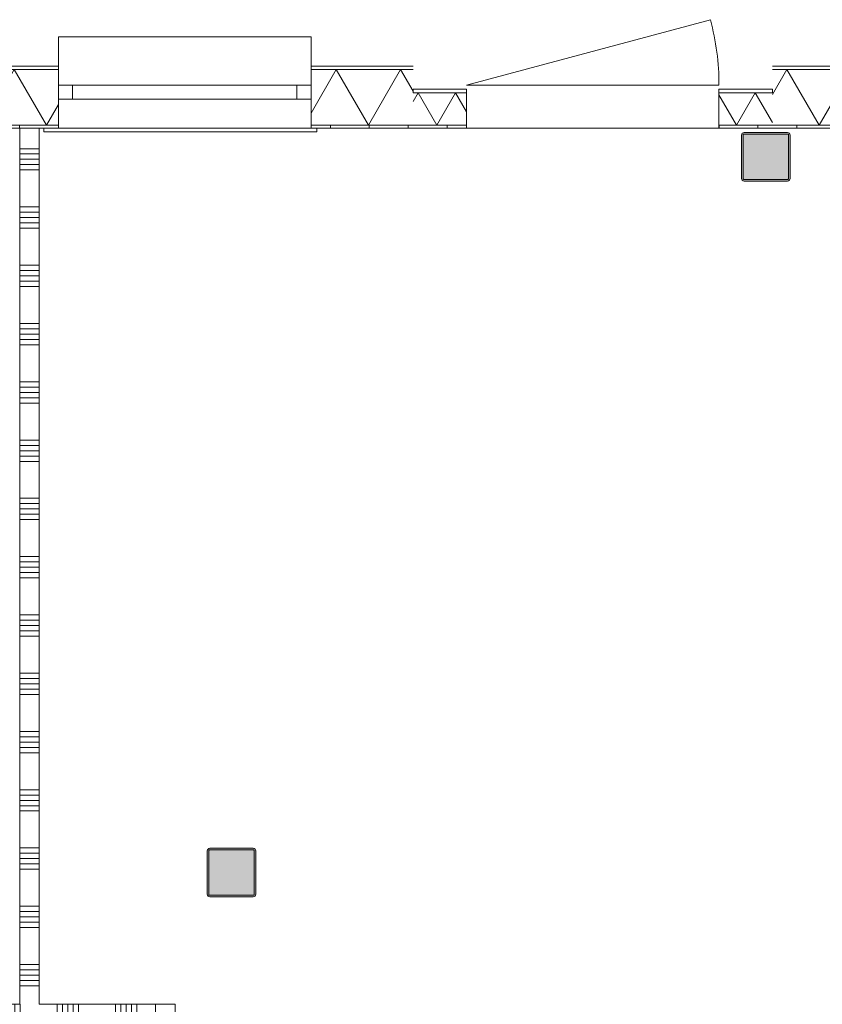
# Model space of a CAD drawing. Header units: millimetres. Extents: x -850 to 154668, y -80411 to 71019.
# Tile 188 of 236: x 50400 to 54532, y 49405 to 54474. Entities that reach past the tile are written whole.
import ezdxf

# ---------------------------------------------------------------- set-up
doc = ezdxf.new("R2010")
doc.units = ezdxf.units.MM
doc.header["$MEASUREMENT"] = 0
for name, color, linetype in [('New_21 Buitenwanden', 7, 'Continuous'), ('New_21 Buitenwanden Deuren', 7, 'Continuous'), ('New_21 Buitenwanden Doorsnede-arcering', 7, 'Continuous'), ('New_21 Buitenwanden Laagscheidingslijnen', 7, 'Continuous'), ('New_21 Buitenwanden Ramen', 7, 'Continuous'), ('New_22 NC Binnenwanden', 7, 'Continuous'), ('New_22 NC Binnenwanden Doorsnede-arcering', 7, 'Continuous'), ('New_22 NC Binnenwanden Laagscheidingslijnen', 7, 'Continuous'), ('New_23 Vloeren', 7, 'Continuous'), ('New_Z Ruimtefuncties Zone omranding', 7, 'Continuous'), ('S-COLS-____-OTLN.RVT S', 7, 'Continuous'), ('S-COLS-____-OTLN.RVT S 2D arcering', 7, 'Continuous')]:
    doc.layers.add(name, color=color, linetype=linetype)
pattern_1 = [(270, (0, 0), (200, 0), [])]

# ---------------------------------------------------------------- blocks, each defined once
blk = doc.blocks.new('Slab_3_1', base_point=(31200.9, 49880))
at = {"layer": 'New_23 Vloeren', "color": 7, "linetype": 'Continuous', "lineweight": 0, "flags": 128}
blk.add_lwpolyline([(31200.9, 49880), (31200.9, 38994.9), (42600, 38994.9), (42600, 36555.1), (50070.2, 36555.1), (50070.2, 33195.8), (61804.1, 33195.8), (61804.1, 53915), (31400.3, 53915), (31400.3, 49880)], close=True, dxfattribs=at)
blk = doc.blocks.new('*X1531')
at = {"layer": 'New_21 Buitenwanden Doorsnede-arcering', "linetype": 'Continuous', "lineweight": 0, "true_color": 0xe9ebeb}
for points in [[(52425, 54097.2), (52425, 54097.1), (52502.7, 54097.1), (52502.7, 54097.2)], [(52700, 54097.2), (52652.7, 54097.2), (52652.7, 54097.1), (52700, 54097.1)]]:
    blk.add_hatch(color=254, dxfattribs=at).paths.add_polyline_path(points)
blk = doc.blocks.new('*X1532')
at = {"layer": 'New_21 Buitenwanden Doorsnede-arcering', "linetype": 'Continuous', "lineweight": 0, "true_color": 0xe9ebeb}
for points in [[(54000, 54097.1), (54002.7, 54097.1), (54002.7, 54097.2), (54000, 54097.2)], [(54152.7, 54097.1), (54275, 54097.1), (54275, 54097.2), (54152.7, 54097.2)]]:
    blk.add_hatch(color=254, dxfattribs=at).paths.add_polyline_path(points)
blk = doc.blocks.new('*X1533')
at = {"layer": 'New_21 Buitenwanden Doorsnede-arcering', "linetype": 'Continuous', "lineweight": 0, "true_color": 0xe9ebeb}
for points in [[(52425, 53930), (52502.7, 53930), (52502.7, 53930.1), (52425, 53930.1)], [(52700, 53930.1), (52652.7, 53930.1), (52652.7, 53930), (52700, 53930)]]:
    blk.add_hatch(color=254, dxfattribs=at).paths.add_polyline_path(points)
blk = doc.blocks.new('*X1534')
at = {"layer": 'New_21 Buitenwanden Doorsnede-arcering', "linetype": 'Continuous', "lineweight": 0, "true_color": 0xe9ebeb}
for points in [[(54000, 53930), (54002.7, 53930), (54002.7, 53930.1), (54000, 53930.1)], [(54275, 53930.1), (54152.7, 53930.1), (54152.7, 53930), (54275, 53930)]]:
    blk.add_hatch(color=254, dxfattribs=at).paths.add_polyline_path(points)
blk = doc.blocks.new('*X1535')
at = {"layer": 'New_21 Buitenwanden Doorsnede-arcering', "color": 254, "linetype": 'Continuous', "lineweight": 0, "true_color": 0xe9ebeb}
for p, q in [((52451.1, 54097.1), (52425, 54051.9)), ((52451.1, 54097.1), (52547.5, 53930.1)), ((52644, 54097.1), (52547.5, 53930.1)), ((52644, 54097.1), (52700, 54000))]:
    blk.add_line(p, q, dxfattribs=at)
blk = doc.blocks.new('*X1536')
at = {"layer": 'New_21 Buitenwanden Doorsnede-arcering', "color": 254, "linetype": 'Continuous', "lineweight": 0, "true_color": 0xe9ebeb}
for p, q in [((54000, 54086.4), (54090.2, 53930.1)), ((54186.6, 54097.1), (54090.2, 53930.1)), ((54186.6, 54097.1), (54275, 53944))]:
    blk.add_line(p, q, dxfattribs=at)
blk = doc.blocks.new('D1 bl 22')
at = {"layer": 'New_21 Buitenwanden Deuren', "color": 1, "linetype": 'Continuous', "lineweight": 0}
for p, q in [((650, 0), (-605.7, 336.5)), ((650, 0), (-650, 0)), ((-650, -40.1), (-650, -72)), ((-650, -40.1), (-650, -72)), ((650, -40.1), (650, -72)), ((650, -40.1), (650, -72)), ((-650, -72), (-650, -207.1)), ((-650, -72), (-650, -207.1)), ((650, -72), (650, -207.1)), ((650, -72), (650, -207.1)), ((-650, -222.2), (-675, -222.2)), ((-650, -222.2), (-675, -222.2)), ((-650, -207.1), (-650, -222.2)), ((-650, -207.1), (-650, -222.2)), ((650, -207.1), (650, -222.2)), ((650, -207.1), (650, -222.2)), ((650, -222.2), (675, -222.2)), ((650, -222.2), (675, -222.2))]:
    blk.add_line(p, q, dxfattribs=at)
at = {"layer": 'New_21 Buitenwanden Deuren', "color": 9, "linetype": 'Continuous', "lineweight": 0}
for p, q in [((-650, -22), (-650, -40)), ((-650, -22), (-650, -40)), ((-650, -40), (-650, -40.1)), ((-650, -40), (-650, -40.1)), ((650, -22), (650, -40)), ((650, -22), (650, -40)), ((650, -40), (650, -40.1)), ((650, -40), (650, -40.1))]:
    blk.add_line(p, q, dxfattribs=at)
at = {"layer": 'New_21 Buitenwanden Deuren', "color": 1, "linetype": 'Continuous', "lineweight": 0}
blk.add_arc((650, 0), 1300, 165, 180, dxfattribs=at)
blk = doc.blocks.new('Wall_262_1', base_point=(52425, 53915))
at = {"layer": 'New_21 Buitenwanden Doorsnede-arcering', "linetype": 'Continuous', "lineweight": 0, "true_color": 0xe9ebeb}
h = blk.add_hatch(dxfattribs=at)
h.set_pattern_fill('930_Lijnen_vert_200_0001', color=254, style=0, pattern_type=2)
h.set_pattern_definition(pattern_1)
h.paths.add_polyline_path([(52700, 53930), (52425, 53930), (52425, 53915), (52700, 53915)])
h = blk.add_hatch(dxfattribs=at)
h.set_pattern_fill('930_Lijnen_vert_200_0001', color=254, style=0, pattern_type=2)
h.set_pattern_definition(pattern_1)
h.paths.add_polyline_path([(54000, 53930), (54000, 53915), (54275, 53915), (54275, 53930)])
at = {"layer": 'New_21 Buitenwanden', "color": 8, "linetype": 'Continuous', "lineweight": 0, "true_color": 0x778488}
for p, q in [((52700, 54115.2), (52700, 54097.2)), ((52700, 54097.2), (52700, 54097.1)), ((52700, 54097.1), (52700, 54065.2)), ((54000, 54115.2), (54000, 54097.2)), ((54000, 54097.2), (54000, 54097.1)), ((54000, 54097.1), (54000, 54065.2)), ((52700, 54065.2), (52700, 53930.1)), ((54000, 54065.2), (54000, 53930.1)), ((52700, 53915), (52675, 53915)), ((52700, 53930.1), (52700, 53915)), ((54000, 53930.1), (54000, 53915)), ((54000, 53915), (54025, 53915))]:
    blk.add_line(p, q, dxfattribs=at)
at = {"layer": 'New_21 Buitenwanden', "color": 8, "linetype": 'Continuous', "lineweight": 0, "true_color": 0x778488, "flags": 128}
for points in [[(52700, 54115.2), (52425, 54115.2)], [(52425, 54115.2), (52425, 54097.2)], [(52425, 54097.2), (52425, 54097.1)], [(54275, 54115.2), (54000, 54115.2)], [(54275, 54115.2), (54275, 54097.2)], [(54275, 54097.2), (54275, 54097.1)], [(52425, 53915), (52700, 53915)], [(54000, 53915), (54275, 53915)]]:
    blk.add_lwpolyline(points, dxfattribs=at)
at = {"layer": 'New_21 Buitenwanden Laagscheidingslijnen', "color": 8, "linetype": 'Continuous', "lineweight": 0, "true_color": 0x778488}
for p, q in [((52700, 54097.2), (52425, 54097.2)), ((52700, 54097.1), (52425, 54097.1)), ((54275, 54097.2), (54000, 54097.2)), ((54275, 54097.1), (54000, 54097.1)), ((52425, 53930.1), (52700, 53930.1)), ((52425, 53930), (52700, 53930)), ((54000, 53930.1), (54275, 53930.1)), ((54000, 53930), (54275, 53930))]:
    blk.add_line(p, q, dxfattribs=at)
at = {"layer": 'New_21 Buitenwanden', "color": 8, "lineweight": 0, "true_color": 0x778488}
for name in ['*X1531', '*X1535', '*X1532', '*X1536', '*X1533', '*X1534']:
    blk.add_blockref(name, (0, 0), dxfattribs=at)
at = {"layer": 'New_21 Buitenwanden Deuren', "color": 1, "linetype": 'Continuous', "lineweight": 0, "xscale": -1, "zscale": 1000}
blk.add_blockref('D1 bl 22', (53350, 54137.2), dxfattribs=at)
blk = doc.blocks.new('*X1539')
at = {"layer": 'New_21 Buitenwanden Doorsnede-arcering', "linetype": 'Continuous', "lineweight": 0, "true_color": 0xe9ebeb}
for points in [[(54275, 54217.2), (54275, 54217.1), (54302.7, 54217.1), (54302.7, 54217.2)], [(54452.7, 54217.2), (54452.7, 54217.1), (54602.7, 54217.1), (54602.7, 54217.2)], [(54800, 54217.2), (54752.7, 54217.2), (54752.7, 54217.1), (54800, 54217.1)]]:
    blk.add_hatch(color=254, dxfattribs=at).paths.add_polyline_path(points)
blk = doc.blocks.new('*X1540')
at = {"layer": 'New_21 Buitenwanden Doorsnede-arcering', "linetype": 'Continuous', "lineweight": 0, "true_color": 0xe9ebeb}
for points in [[(56100, 54217.1), (56102.7, 54217.1), (56102.7, 54217.2), (56100, 54217.2)], [(56252.7, 54217.2), (56252.7, 54217.1), (56402.7, 54217.1), (56402.7, 54217.2)], [(56552.7, 54217.2), (56552.7, 54217.1), (56702.7, 54217.1), (56702.7, 54217.2)], [(56852.7, 54217.2), (56852.7, 54217.1), (57002.7, 54217.1), (57002.7, 54217.2)], [(57300, 54217.2), (57152.7, 54217.2), (57152.7, 54217.1), (57300, 54217.1)]]:
    blk.add_hatch(color=254, dxfattribs=at).paths.add_polyline_path(points)
blk = doc.blocks.new('*X1541')
at = {"layer": 'New_21 Buitenwanden Doorsnede-arcering', "linetype": 'Continuous', "lineweight": 0, "true_color": 0xe9ebeb}
for points in [[(58652.7, 54217.2), (58652.7, 54217.1), (58802.7, 54217.1), (58802.7, 54217.2)], [(58952.7, 54217.2), (58952.7, 54217.1), (59102.7, 54217.1), (59102.7, 54217.2)], [(59400, 54217.2), (59252.7, 54217.2), (59252.7, 54217.1), (59400, 54217.1)]]:
    blk.add_hatch(color=254, dxfattribs=at).paths.add_polyline_path(points)
blk = doc.blocks.new('*X1542')
at = {"layer": 'New_21 Buitenwanden Doorsnede-arcering', "linetype": 'Continuous', "lineweight": 0, "true_color": 0xe9ebeb}
for points in [[(60752.7, 54217.2), (60752.7, 54217.1), (60902.7, 54217.1), (60902.7, 54217.2)], [(61052.7, 54217.2), (61052.7, 54217.1), (61202.7, 54217.1), (61202.7, 54217.2)], [(61352.7, 54217.2), (61352.7, 54217.1), (61502.7, 54217.1), (61502.7, 54217.2)], [(61652.7, 54217.2), (61652.7, 54217.1), (61802.7, 54217.1), (61802.7, 54217.2)]]:
    blk.add_hatch(color=254, dxfattribs=at).paths.add_polyline_path(points)
blk = doc.blocks.new('*X1543')
at = {"layer": 'New_21 Buitenwanden Doorsnede-arcering', "linetype": 'Continuous', "lineweight": 0, "true_color": 0xe9ebeb}
for points in [[(54275, 53930), (54302.7, 53930), (54302.7, 53930.1), (54275, 53930.1)], [(54452.7, 53930.1), (54452.7, 53930), (54602.7, 53930), (54602.7, 53930.1)], [(54800, 53930.1), (54752.7, 53930.1), (54752.7, 53930), (54800, 53930)]]:
    blk.add_hatch(color=254, dxfattribs=at).paths.add_polyline_path(points)
blk = doc.blocks.new('*X1544')
at = {"layer": 'New_21 Buitenwanden Doorsnede-arcering', "linetype": 'Continuous', "lineweight": 0, "true_color": 0xe9ebeb}
for points in [[(56100, 53930), (56102.7, 53930), (56102.7, 53930.1), (56100, 53930.1)], [(56252.7, 53930.1), (56252.7, 53930), (56402.7, 53930), (56402.7, 53930.1)], [(56552.7, 53930.1), (56552.7, 53930), (56702.7, 53930), (56702.7, 53930.1)], [(56852.7, 53930.1), (56852.7, 53930), (57002.7, 53930), (57002.7, 53930.1)], [(57300, 53930.1), (57152.7, 53930.1), (57152.7, 53930), (57300, 53930)]]:
    blk.add_hatch(color=254, dxfattribs=at).paths.add_polyline_path(points)
blk = doc.blocks.new('*X1545')
at = {"layer": 'New_21 Buitenwanden Doorsnede-arcering', "linetype": 'Continuous', "lineweight": 0, "true_color": 0xe9ebeb}
for points in [[(58652.7, 53930.1), (58652.7, 53930), (58802.7, 53930), (58802.7, 53930.1)], [(58952.7, 53930.1), (58952.7, 53930), (59102.7, 53930), (59102.7, 53930.1)], [(59252.7, 53930), (59400, 53930), (59400, 53930.1), (59252.7, 53930.1)]]:
    blk.add_hatch(color=254, dxfattribs=at).paths.add_polyline_path(points)
blk = doc.blocks.new('*X1546')
at = {"layer": 'New_21 Buitenwanden Doorsnede-arcering', "linetype": 'Continuous', "lineweight": 0, "true_color": 0xe9ebeb}
for points in [[(60752.7, 53930.1), (60752.7, 53930), (60902.7, 53930), (60902.7, 53930.1)], [(61052.7, 53930.1), (61052.7, 53930), (61202.7, 53930), (61202.7, 53930.1)], [(61352.7, 53930.1), (61352.7, 53930), (61502.7, 53930), (61502.7, 53930.1)]]:
    blk.add_hatch(color=254, dxfattribs=at).paths.add_polyline_path(points)
blk = doc.blocks.new('*X1547')
at = {"layer": 'New_21 Buitenwanden Doorsnede-arcering', "color": 254, "linetype": 'Continuous', "lineweight": 0, "true_color": 0xe9ebeb}
for p, q in [((54349.4, 54217.1), (54275, 54088.2)), ((54349.4, 54217.1), (54515.1, 53930.1)), ((54680.8, 54217.1), (54515.1, 53930.1)), ((54680.8, 54217.1), (54800, 54010.7))]:
    blk.add_line(p, q, dxfattribs=at)
blk = doc.blocks.new('*X1548')
at = {"layer": 'New_21 Buitenwanden Doorsnede-arcering', "color": 254, "linetype": 'Continuous', "lineweight": 0, "true_color": 0xe9ebeb}
for p, q in [((56337.8, 54217.1), (56172.1, 53930.1)), ((56337.8, 54217.1), (56503.5, 53930.1)), ((56669.2, 54217.1), (56503.5, 53930.1)), ((56669.2, 54217.1), (56834.9, 53930.1)), ((57000.6, 54217.1), (56834.9, 53930.1)), ((57000.6, 54217.1), (57166.3, 53930.1)), ((57300, 54161.6), (57166.3, 53930.1)), ((56100, 54055.1), (56172.1, 53930.1))]:
    blk.add_line(p, q, dxfattribs=at)
blk = doc.blocks.new('*X1549')
at = {"layer": 'New_21 Buitenwanden Doorsnede-arcering', "color": 254, "linetype": 'Continuous', "lineweight": 0, "true_color": 0xe9ebeb}
for p, q in [((58657.6, 54217.1), (58600, 54117.3)), ((58657.6, 54217.1), (58823.3, 53930.1)), ((58989, 54217.1), (58823.3, 53930.1)), ((58989, 54217.1), (59154.7, 53930.1)), ((59320.4, 54217.1), (59154.7, 53930.1)), ((59320.4, 54217.1), (59400, 54079.3))]:
    blk.add_line(p, q, dxfattribs=at)
blk = doc.blocks.new('*X1550')
at = {"layer": 'New_21 Buitenwanden Doorsnede-arcering', "color": 254, "linetype": 'Continuous', "lineweight": 0, "true_color": 0xe9ebeb}
for p, q in [((60977.4, 54217.1), (60811.7, 53930.1)), ((60977.4, 54217.1), (61143.1, 53930.1)), ((61308.8, 54217.1), (61143.1, 53930.1)), ((61308.8, 54217.1), (61474.5, 53930.1)), ((61625.1, 54190.9), (61474.5, 53930.1)), ((60700, 54123.6), (60811.7, 53930.1))]:
    blk.add_line(p, q, dxfattribs=at)
blk = doc.blocks.new('R1 22_7')
at = {"layer": 'New_21 Buitenwanden Ramen', "color": 1, "linetype": 'Continuous', "lineweight": 0}
for p, q in [((-725, 150.2), (-725, 168.2)), ((-725, 168.2), (680, 168.2)), ((680, 168.2), (680, 150.2)), ((-650, 150.2), (-680, 150.2)), ((-650, 150.2), (-680, 150.2)), ((-650, 135.2), (-650, 150.2)), ((-650, 135.2), (-650, 150.2)), ((-650, 0), (-650, 135.1)), ((-650, 0), (-650, 135.1)), ((650, 135.2), (650, 150.2)), ((650, 135.2), (650, 150.2)), ((650, 150.2), (680, 150.2)), ((650, 150.2), (680, 150.2)), ((650, 0), (650, 135.1)), ((650, 0), (650, 135.1)), ((-650, 0), (-577, 0)), ((-650, -72), (-650, 0)), ((-650, -72), (-650, 0)), ((-577, 0), (-577, -72)), ((-577, 0), (577, 0)), ((577, -72), (577, 0)), ((577, 0), (650, 0)), ((650, -72), (650, 0)), ((650, -72), (650, 0)), ((-577, -72), (-650, -72)), ((-650, -152), (-650, -72)), ((577, -72), (-577, -72)), ((650, -72), (577, -72)), ((650, -152), (650, -72)), ((-650, -170), (-650, -320)), ((650, -320), (650, -170)), ((-650, -320), (650, -320))]:
    blk.add_line(p, q, dxfattribs=at)
at = {"layer": 'New_21 Buitenwanden Ramen', "color": 9, "linetype": 'Continuous', "lineweight": 0}
for p, q in [((-650, 150.2), (650, 150.2)), ((-650, 135.1), (-650, 135.2)), ((-650, 135.1), (-650, 135.2)), ((650, 135.1), (650, 135.2)), ((650, 135.1), (650, 135.2)), ((-650, -170), (-650, -152)), ((650, -170), (650, -152))]:
    blk.add_line(p, q, dxfattribs=at)
blk = doc.blocks.new('Wall_263_1', base_point=(54275, 53915))
at = {"layer": 'New_21 Buitenwanden Doorsnede-arcering', "linetype": 'Continuous', "lineweight": 0, "true_color": 0xe9ebeb}
h = blk.add_hatch(dxfattribs=at)
h.set_pattern_fill('930_Lijnen_vert_200_0001', color=254, style=0, pattern_type=2)
h.set_pattern_definition(pattern_1)
h.paths.add_polyline_path([(54275, 53915), (54800, 53915), (54800, 53930), (54275, 53930)])
h = blk.add_hatch(dxfattribs=at)
h.set_pattern_fill('930_Lijnen_vert_200_0001', color=254, style=0, pattern_type=2)
h.set_pattern_definition(pattern_1)
h.paths.add_polyline_path([(56100, 53930), (56100, 53915), (57300, 53915), (57300, 53930)])
h = blk.add_hatch(dxfattribs=at)
h.set_pattern_fill('930_Lijnen_vert_200_0001', color=254, style=0, pattern_type=2)
h.set_pattern_definition(pattern_1)
h.paths.add_polyline_path([(58600, 53930), (58600, 53915), (59400, 53915), (59400, 53930)])
h = blk.add_hatch(dxfattribs=at)
h.set_pattern_fill('930_Lijnen_vert_200_0001', color=254, style=0, pattern_type=2)
h.set_pattern_definition(pattern_1)
h.paths.add_polyline_path([(60700, 53930), (60700, 53915), (61610, 53915), (61610, 53930)])
at = {"layer": 'New_21 Buitenwanden', "color": 8, "linetype": 'Continuous', "lineweight": 0, "true_color": 0x778488}
for p, q in [((54800, 54235.2), (54800, 54217.2)), ((54800, 54217.2), (54800, 54137.2)), ((56100, 54235.2), (56100, 54217.2)), ((56100, 54217.2), (56100, 54137.2)), ((57300, 54235.2), (57300, 54217.2)), ((57300, 54217.2), (57300, 54137.2)), ((58600, 54235.2), (58600, 54217.2)), ((58600, 54217.2), (58600, 54137.2)), ((59400, 54235.2), (59400, 54217.2)), ((59400, 54217.2), (59400, 54137.2)), ((60700, 54235.2), (60700, 54217.2)), ((60700, 54217.2), (60700, 54137.2)), ((54800, 54137.2), (54800, 54065.2)), ((56100, 54137.2), (56100, 54065.2)), ((57300, 54137.2), (57300, 54065.2)), ((58600, 54137.2), (58600, 54065.2)), ((59400, 54137.2), (59400, 54065.2)), ((60700, 54137.2), (60700, 54065.2)), ((54800, 54065.2), (54800, 53930.1)), ((56100, 54065.2), (56100, 53930.1)), ((57300, 54065.2), (57300, 53930.1)), ((58600, 54065.2), (58600, 53930.1)), ((59400, 54065.2), (59400, 53930.1)), ((60700, 54065.2), (60700, 53930.1)), ((54800, 53915), (54770, 53915)), ((54800, 53930.1), (54800, 53930)), ((54800, 53930), (54800, 53915)), ((56100, 53930.1), (56100, 53930)), ((56100, 53930), (56100, 53915)), ((56100, 53915), (56130, 53915)), ((57300, 53915), (57270, 53915)), ((57300, 53930.1), (57300, 53930)), ((57300, 53930), (57300, 53915)), ((58600, 53930.1), (58600, 53930)), ((58600, 53930), (58600, 53915)), ((58600, 53915), (58630, 53915)), ((59400, 53915), (59370, 53915)), ((59400, 53930.1), (59400, 53930)), ((59400, 53930), (59400, 53915)), ((60700, 53930.1), (60700, 53930)), ((60700, 53930), (60700, 53915)), ((60700, 53915), (60730, 53915))]:
    blk.add_line(p, q, dxfattribs=at)
at = {"layer": 'New_21 Buitenwanden', "color": 8, "linetype": 'Continuous', "lineweight": 0, "true_color": 0x778488, "flags": 128}
for points in [[(54800, 54235.2), (54275, 54235.2)], [(57300, 54235.2), (56100, 54235.2)], [(59400, 54235.2), (58600, 54235.2)], [(61912.2, 54235.2), (60700, 54235.2)], [(54275, 53915), (54800, 53915)], [(56100, 53915), (57300, 53915)], [(58600, 53915), (59400, 53915)], [(60700, 53915), (61610, 53915)]]:
    blk.add_lwpolyline(points, dxfattribs=at)
at = {"layer": 'New_21 Buitenwanden Laagscheidingslijnen', "color": 8, "linetype": 'Continuous', "lineweight": 0, "true_color": 0x778488}
for p, q in [((54800, 54217.2), (54275, 54217.2)), ((54800, 54217.1), (54275, 54217.1)), ((57300, 54217.2), (56100, 54217.2)), ((57300, 54217.1), (56100, 54217.1)), ((59400, 54217.2), (58600, 54217.2)), ((59400, 54217.1), (58600, 54217.1)), ((61912.1, 54217.2), (60700, 54217.2)), ((61625.1, 54217.1), (60700, 54217.1)), ((61912.1, 54217.1), (61625.1, 54217.1)), ((61912.2, 54217.2), (61912.1, 54217.2)), ((54275, 53930.1), (54800, 53930.1)), ((54275, 53930), (54800, 53930)), ((56100, 53930.1), (57300, 53930.1)), ((56100, 53930), (57300, 53930)), ((58600, 53930.1), (59400, 53930.1)), ((58600, 53930), (59400, 53930)), ((60700, 53930.1), (61625, 53930.1)), ((60700, 53930), (61610, 53930)), ((61625, 53930), (61610, 53930)), ((61625.1, 53930.1), (61625, 53930.1))]:
    blk.add_line(p, q, dxfattribs=at)
at = {"layer": 'New_21 Buitenwanden', "color": 8, "lineweight": 0, "true_color": 0x778488}
for name in ['*X1539', '*X1547', '*X1540', '*X1548', '*X1549', '*X1541', '*X1550', '*X1542', '*X1543', '*X1544', '*X1545', '*X1546']:
    blk.add_blockref(name, (0, 0), dxfattribs=at)
at = {"layer": 'New_21 Buitenwanden Ramen', "color": 1, "linetype": 'Continuous', "lineweight": 0, "xscale": -1, "zscale": 1000, "rotation": 180}
for p in [(55450, 54065.2), (57950, 54065.2), (60050, 54065.2)]:
    blk.add_blockref('R1 22_7', p, dxfattribs=at)
blk = doc.blocks.new('*X1575')
at = {"layer": 'New_21 Buitenwanden Doorsnede-arcering', "linetype": 'Continuous', "lineweight": 0, "true_color": 0xe9ebeb}
for points in [[(45152.7, 54217.2), (45152.7, 54217.1), (45302.7, 54217.1), (45302.7, 54217.2)], [(45600, 54217.2), (45452.7, 54217.2), (45452.7, 54217.1), (45600, 54217.1)]]:
    blk.add_hatch(color=254, dxfattribs=at).paths.add_polyline_path(points)
blk = doc.blocks.new('*X1576')
at = {"layer": 'New_21 Buitenwanden Doorsnede-arcering', "linetype": 'Continuous', "lineweight": 0, "true_color": 0xe9ebeb}
for points in [[(46952.7, 54217.2), (46952.7, 54217.1), (47102.7, 54217.1), (47102.7, 54217.2)], [(47252.7, 54217.2), (47252.7, 54217.1), (47402.7, 54217.1), (47402.7, 54217.2)], [(47552.7, 54217.2), (47552.7, 54217.1), (47702.7, 54217.1), (47702.7, 54217.2)], [(47852.7, 54217.2), (47852.7, 54217.1), (48002.7, 54217.1), (48002.7, 54217.2)]]:
    blk.add_hatch(color=254, dxfattribs=at).paths.add_polyline_path(points)
blk = doc.blocks.new('*X1577')
at = {"layer": 'New_21 Buitenwanden Doorsnede-arcering', "linetype": 'Continuous', "lineweight": 0, "true_color": 0xe9ebeb}
for points in [[(49400, 54217.2), (49400, 54217.1), (49502.7, 54217.1), (49502.7, 54217.2)], [(49652.7, 54217.2), (49652.7, 54217.1), (49802.7, 54217.1), (49802.7, 54217.2)], [(49952.7, 54217.2), (49952.7, 54217.1), (50102.7, 54217.1), (50102.7, 54217.2)], [(50252.7, 54217.2), (50252.7, 54217.1), (50402.7, 54217.1), (50402.7, 54217.2)], [(50600, 54217.2), (50552.7, 54217.2), (50552.7, 54217.1), (50600, 54217.1)]]:
    blk.add_hatch(color=254, dxfattribs=at).paths.add_polyline_path(points)
blk = doc.blocks.new('*X1578')
at = {"layer": 'New_21 Buitenwanden Doorsnede-arcering', "linetype": 'Continuous', "lineweight": 0, "true_color": 0xe9ebeb}
for points in [[(51900, 54217.1), (51902.7, 54217.1), (51902.7, 54217.2), (51900, 54217.2)], [(52052.7, 54217.2), (52052.7, 54217.1), (52202.7, 54217.1), (52202.7, 54217.2)], [(52352.7, 54217.1), (52425, 54217.1), (52425, 54217.2), (52352.7, 54217.2)]]:
    blk.add_hatch(color=254, dxfattribs=at).paths.add_polyline_path(points)
blk = doc.blocks.new('*X1579')
at = {"layer": 'New_21 Buitenwanden Doorsnede-arcering', "linetype": 'Continuous', "lineweight": 0, "true_color": 0xe9ebeb}
for points in [[(45152.7, 53930.1), (45152.7, 53930), (45302.7, 53930), (45302.7, 53930.1)], [(45452.7, 53930), (45600, 53930), (45600, 53930.1), (45452.7, 53930.1)]]:
    blk.add_hatch(color=254, dxfattribs=at).paths.add_polyline_path(points)
blk = doc.blocks.new('*X1580')
at = {"layer": 'New_21 Buitenwanden Doorsnede-arcering', "linetype": 'Continuous', "lineweight": 0, "true_color": 0xe9ebeb}
for points in [[(46952.7, 53930.1), (46952.7, 53930), (47102.7, 53930), (47102.7, 53930.1)], [(47252.7, 53930.1), (47252.7, 53930), (47402.7, 53930), (47402.7, 53930.1)], [(47552.7, 53930.1), (47552.7, 53930), (47702.7, 53930), (47702.7, 53930.1)], [(47852.7, 53930.1), (47852.7, 53930), (48002.7, 53930), (48002.7, 53930.1)]]:
    blk.add_hatch(color=254, dxfattribs=at).paths.add_polyline_path(points)
blk = doc.blocks.new('*X1581')
at = {"layer": 'New_21 Buitenwanden Doorsnede-arcering', "linetype": 'Continuous', "lineweight": 0, "true_color": 0xe9ebeb}
for points in [[(49400, 53930), (49502.7, 53930), (49502.7, 53930.1), (49400, 53930.1)], [(49652.7, 53930.1), (49652.7, 53930), (49802.7, 53930), (49802.7, 53930.1)], [(49952.7, 53930.1), (49952.7, 53930), (50102.7, 53930), (50102.7, 53930.1)], [(50252.7, 53930.1), (50252.7, 53930), (50402.7, 53930), (50402.7, 53930.1)], [(50552.7, 53930), (50600, 53930), (50600, 53930.1), (50552.7, 53930.1)]]:
    blk.add_hatch(color=254, dxfattribs=at).paths.add_polyline_path(points)
blk = doc.blocks.new('*X1582')
at = {"layer": 'New_21 Buitenwanden Doorsnede-arcering', "linetype": 'Continuous', "lineweight": 0, "true_color": 0xe9ebeb}
for points in [[(51900, 53930), (51902.7, 53930), (51902.7, 53930.1), (51900, 53930.1)], [(52052.7, 53930.1), (52052.7, 53930), (52202.7, 53930), (52202.7, 53930.1)], [(52352.7, 53930), (52425, 53930), (52425, 53930.1), (52352.7, 53930.1)]]:
    blk.add_hatch(color=254, dxfattribs=at).paths.add_polyline_path(points)
blk = doc.blocks.new('*X1583')
at = {"layer": 'New_21 Buitenwanden Doorsnede-arcering', "color": 254, "linetype": 'Continuous', "lineweight": 0, "true_color": 0xe9ebeb}
for p, q in [((45075.2, 54208.6), (45236, 53930.1)), ((45401.7, 54217.1), (45236, 53930.1)), ((45401.7, 54217.1), (45567.4, 53930.1)), ((45600, 53986.6), (45567.4, 53930.1))]:
    blk.add_line(p, q, dxfattribs=at)
blk = doc.blocks.new('*X1584')
at = {"layer": 'New_21 Buitenwanden Doorsnede-arcering', "color": 254, "linetype": 'Continuous', "lineweight": 0, "true_color": 0xe9ebeb}
for p, q in [((47058.7, 54217.1), (46900, 53942.3)), ((47058.7, 54217.1), (47224.4, 53930.1)), ((47390.1, 54217.1), (47224.4, 53930.1)), ((47390.1, 54217.1), (47555.8, 53930.1)), ((47721.5, 54217.1), (47555.8, 53930.1)), ((47721.5, 54217.1), (47887.2, 53930.1)), ((48052.9, 54217.1), (47887.2, 53930.1)), ((48052.9, 54217.1), (48100, 54135.5))]:
    blk.add_line(p, q, dxfattribs=at)
blk = doc.blocks.new('*X1585')
at = {"layer": 'New_21 Buitenwanden Doorsnede-arcering', "color": 254, "linetype": 'Continuous', "lineweight": 0, "true_color": 0xe9ebeb}
for p, q in [((49709.9, 54217.1), (49544.2, 53930.1)), ((49709.9, 54217.1), (49875.6, 53930.1)), ((50041.3, 54217.1), (49875.6, 53930.1)), ((50041.3, 54217.1), (50207, 53930.1)), ((50372.7, 54217.1), (50207, 53930.1)), ((50372.7, 54217.1), (50538.4, 53930.1)), ((49400, 54179.8), (49544.2, 53930.1)), ((50600, 54036.9), (50538.4, 53930.1))]:
    blk.add_line(p, q, dxfattribs=at)
blk = doc.blocks.new('*X1586')
at = {"layer": 'New_21 Buitenwanden Doorsnede-arcering', "color": 254, "linetype": 'Continuous', "lineweight": 0, "true_color": 0xe9ebeb}
for p, q in [((52029.7, 54217.1), (51900, 53992.5)), ((52029.7, 54217.1), (52195.4, 53930.1)), ((52361.1, 54217.1), (52195.4, 53930.1)), ((52361.1, 54217.1), (52425, 54106.3))]:
    blk.add_line(p, q, dxfattribs=at)
blk = doc.blocks.new('Wall_266_1', base_point=(45075.2, 53915))
at = {"layer": 'New_21 Buitenwanden Doorsnede-arcering', "linetype": 'Continuous', "lineweight": 0, "true_color": 0xe9ebeb}
h = blk.add_hatch(dxfattribs=at)
h.set_pattern_fill('930_Lijnen_vert_200_0001', color=254, style=0, pattern_type=2)
h.set_pattern_definition(pattern_1)
h.paths.add_polyline_path([(45075.2, 53915), (45600, 53915), (45600, 53930), (45075.2, 53930)])
h = blk.add_hatch(dxfattribs=at)
h.set_pattern_fill('930_Lijnen_vert_200_0001', color=254, style=0, pattern_type=2)
h.set_pattern_definition(pattern_1)
h.paths.add_polyline_path([(46900, 53930), (46900, 53915), (48100, 53915), (48100, 53930)])
h = blk.add_hatch(dxfattribs=at)
h.set_pattern_fill('930_Lijnen_vert_200_0001', color=254, style=0, pattern_type=2)
h.set_pattern_definition(pattern_1)
h.paths.add_polyline_path([(49400, 53930), (49400, 53915), (50600, 53915), (50600, 53930)])
h = blk.add_hatch(dxfattribs=at)
h.set_pattern_fill('930_Lijnen_vert_200_0001', color=254, style=0, pattern_type=2)
h.set_pattern_definition(pattern_1)
h.paths.add_polyline_path([(51900, 53930), (51900, 53915), (52425, 53915), (52425, 53930)])
at = {"layer": 'New_21 Buitenwanden', "color": 8, "linetype": 'Continuous', "lineweight": 0, "true_color": 0x778488}
for p, q in [((45600, 54235.2), (45600, 54217.2)), ((45600, 54217.2), (45600, 54137.2)), ((46900, 54235.2), (46900, 54217.2)), ((46900, 54217.2), (46900, 54137.2)), ((48100, 54235.2), (48100, 54217.2)), ((48100, 54217.2), (48100, 54137.2)), ((49400, 54235.2), (49400, 54217.2)), ((49400, 54217.2), (49400, 54137.2)), ((50600, 54235.2), (50600, 54217.2)), ((50600, 54217.2), (50600, 54137.2)), ((51900, 54235.2), (51900, 54217.2)), ((51900, 54217.2), (51900, 54137.2)), ((45600, 54137.2), (45600, 54065.2)), ((46900, 54137.2), (46900, 54065.2)), ((48100, 54137.2), (48100, 54065.2)), ((49400, 54137.2), (49400, 54065.2)), ((50600, 54137.2), (50600, 54065.2)), ((51900, 54137.2), (51900, 54065.2)), ((45600, 54065.2), (45600, 53930.1)), ((46900, 54065.2), (46900, 53930.1)), ((48100, 54065.2), (48100, 53930.1)), ((49400, 54065.2), (49400, 53930.1)), ((50600, 54065.2), (50600, 53930.1)), ((51900, 54065.2), (51900, 53930.1)), ((45600, 53915), (45570, 53915)), ((45600, 53930.1), (45600, 53930)), ((45600, 53930), (45600, 53915)), ((46900, 53930.1), (46900, 53930)), ((46900, 53930), (46900, 53915)), ((46900, 53915), (46930, 53915)), ((48100, 53915), (48070, 53915)), ((48100, 53930.1), (48100, 53930)), ((48100, 53930), (48100, 53915)), ((49400, 53930.1), (49400, 53930)), ((49400, 53930), (49400, 53915)), ((49400, 53915), (49430, 53915)), ((50600, 53915), (50570, 53915)), ((50600, 53930.1), (50600, 53930)), ((50600, 53930), (50600, 53915)), ((51900, 53930.1), (51900, 53930)), ((51900, 53930), (51900, 53915)), ((51900, 53915), (51930, 53915))]:
    blk.add_line(p, q, dxfattribs=at)
at = {"layer": 'New_21 Buitenwanden', "color": 8, "linetype": 'Continuous', "lineweight": 0, "true_color": 0x778488, "flags": 128}
for points in [[(45600, 54235.2), (45075.2, 54235.2)], [(48100, 54235.2), (46900, 54235.2)], [(50600, 54235.2), (49400, 54235.2)], [(52425, 54235.2), (51900, 54235.2)], [(45075.2, 53915), (45600, 53915)], [(46900, 53915), (48100, 53915)], [(49400, 53915), (50600, 53915)], [(51900, 53915), (52425, 53915)]]:
    blk.add_lwpolyline(points, dxfattribs=at)
at = {"layer": 'New_21 Buitenwanden Laagscheidingslijnen', "color": 8, "linetype": 'Continuous', "lineweight": 0, "true_color": 0x778488}
for p, q in [((45600, 54217.2), (45075.2, 54217.2)), ((45600, 54217.1), (45075.2, 54217.1)), ((48100, 54217.2), (46900, 54217.2)), ((48100, 54217.1), (46900, 54217.1)), ((50600, 54217.2), (49400, 54217.2)), ((50600, 54217.1), (49400, 54217.1)), ((52425, 54217.2), (51900, 54217.2)), ((52425, 54217.1), (51900, 54217.1)), ((45075.2, 53930.1), (45600, 53930.1)), ((45075.2, 53930), (45600, 53930)), ((46900, 53930.1), (48100, 53930.1)), ((46900, 53930), (48100, 53930)), ((49400, 53930.1), (50600, 53930.1)), ((49400, 53930), (50600, 53930)), ((51900, 53930.1), (52425, 53930.1)), ((51900, 53930), (52425, 53930))]:
    blk.add_line(p, q, dxfattribs=at)
at = {"layer": 'New_21 Buitenwanden', "color": 8, "lineweight": 0, "true_color": 0x778488}
for name in ['*X1583', '*X1575', '*X1584', '*X1576', '*X1577', '*X1585', '*X1578', '*X1586', '*X1579', '*X1580', '*X1581', '*X1582']:
    blk.add_blockref(name, (0, 0), dxfattribs=at)
at = {"layer": 'New_21 Buitenwanden Ramen', "color": 1, "linetype": 'Continuous', "lineweight": 0, "xscale": -1, "zscale": 1000, "rotation": 180}
for p in [(46250, 54065.2), (48750, 54065.2), (51250, 54065.2)]:
    blk.add_blockref('R1 22_7', p, dxfattribs=at)
blk = doc.blocks.new('Column 52[52]_1', base_point=(0.5, 3))
at = {"layer": 'S-COLS-____-OTLN.RVT S 2D arcering', "linetype": 'Continuous', "lineweight": 0, "true_color": 0x778488}
h = blk.add_hatch(color=8, dxfattribs=at)
h.paths.add_polyline_path([(51365.9, 49971), (51366.9, 49966), (51369.7, 49961.8), (51373.9, 49959), (51378.9, 49958), (51602.9, 49958), (51607.9, 49959), (51612.1, 49961.8), (51614.9, 49966), (51615.9, 49971), (51615.9, 50195), (51614.9, 50199.9), (51612.1, 50204.2), (51607.9, 50207), (51602.9, 50208), (51378.9, 50208), (51373.9, 50207), (51369.7, 50204.2), (51366.9, 50199.9), (51365.9, 50195)])
h.paths.add_polyline_path([(51602.9, 49966), (51378.9, 49966), (51377, 49966.3), (51375.4, 49967.4), (51374.3, 49969), (51373.9, 49971), (51373.9, 50195), (51374.3, 50196.9), (51375.4, 50198.5), (51377, 50199.6), (51378.9, 50200), (51602.9, 50200), (51604.8, 50199.6), (51606.4, 50198.5), (51607.5, 50196.9), (51607.9, 50195), (51607.9, 49971), (51607.5, 49969), (51606.4, 49967.4), (51604.8, 49966.3)], flags=0)
blk.add_hatch(color=8, dxfattribs=at).paths.add_polyline_path([(51602.9, 50200), (51378.9, 50200), (51377, 50199.6), (51375.4, 50198.5), (51374.3, 50196.9), (51373.9, 50195), (51373.9, 49971), (51374.3, 49969), (51375.4, 49967.4), (51377, 49966.3), (51378.9, 49966), (51602.9, 49966), (51604.8, 49966.3), (51606.4, 49967.4), (51607.5, 49969), (51607.9, 49971), (51607.9, 50195), (51607.5, 50196.9), (51606.4, 50198.5), (51604.8, 50199.6)])
at = {"layer": 'S-COLS-____-OTLN.RVT S', "color": 1, "linetype": 'Continuous', "lineweight": 0}
for p, q in [((51366.9, 50199.9), (51365.9, 50195)), ((51365.9, 50195), (51365.9, 49971)), ((51369.7, 50204.2), (51366.9, 50199.9)), ((51373.9, 50207), (51369.7, 50204.2)), ((51378.9, 50208), (51373.9, 50207)), ((51373.9, 50195), (51374.3, 50196.9)), ((51373.9, 49971), (51373.9, 50195)), ((51374.3, 50196.9), (51375.4, 50198.5)), ((51375.4, 50198.5), (51377, 50199.6)), ((51377, 50199.6), (51378.9, 50200)), ((51602.9, 50208), (51378.9, 50208)), ((51378.9, 50200), (51602.9, 50200)), ((51607.9, 50207), (51602.9, 50208)), ((51602.9, 50200), (51604.8, 50199.6)), ((51604.8, 50199.6), (51606.4, 50198.5)), ((51606.4, 50198.5), (51607.5, 50196.9)), ((51607.5, 50196.9), (51607.9, 50195)), ((51612.1, 50204.2), (51607.9, 50207)), ((51607.9, 50195), (51607.9, 49971)), ((51614.9, 50199.9), (51612.1, 50204.2)), ((51615.9, 50195), (51614.9, 50199.9)), ((51615.9, 49971), (51615.9, 50195)), ((51365.9, 49971), (51366.9, 49966)), ((51366.9, 49966), (51369.7, 49961.8)), ((51369.7, 49961.8), (51373.9, 49959)), ((51374.3, 49969), (51373.9, 49971)), ((51373.9, 49959), (51378.9, 49958)), ((51375.4, 49967.4), (51374.3, 49969)), ((51377, 49966.3), (51375.4, 49967.4)), ((51378.9, 49966), (51377, 49966.3)), ((51602.9, 49966), (51378.9, 49966)), ((51378.9, 49958), (51602.9, 49958)), ((51604.8, 49966.3), (51602.9, 49966)), ((51602.9, 49958), (51607.9, 49959)), ((51606.4, 49967.4), (51604.8, 49966.3)), ((51607.5, 49969), (51606.4, 49967.4)), ((51607.9, 49971), (51607.5, 49969)), ((51607.9, 49959), (51612.1, 49961.8)), ((51612.1, 49961.8), (51614.9, 49966)), ((51614.9, 49966), (51615.9, 49971))]:
    blk.add_line(p, q, dxfattribs=at)
blk = doc.blocks.new('Column 148[148]_1', base_point=(0.5, 3))
at = {"layer": 'S-COLS-____-OTLN.RVT S 2D arcering', "linetype": 'Continuous', "lineweight": 0, "true_color": 0x778488}
h = blk.add_hatch(color=8, dxfattribs=at)
h.paths.add_polyline_path([(54115.9, 53656), (54116.9, 53651), (54119.7, 53646.8), (54123.9, 53644), (54128.9, 53643), (54352.9, 53643), (54357.9, 53644), (54362.1, 53646.8), (54364.9, 53651), (54365.9, 53656), (54365.9, 53880), (54364.9, 53884.9), (54362.1, 53889.2), (54357.9, 53892), (54352.9, 53893), (54128.9, 53893), (54123.9, 53892), (54119.7, 53889.2), (54116.9, 53884.9), (54115.9, 53880)])
h.paths.add_polyline_path([(54352.9, 53651), (54128.9, 53651), (54127, 53651.3), (54125.4, 53652.4), (54124.3, 53654), (54123.9, 53656), (54123.9, 53880), (54124.3, 53881.9), (54125.4, 53883.5), (54127, 53884.6), (54128.9, 53885), (54352.9, 53885), (54354.8, 53884.6), (54356.4, 53883.5), (54357.5, 53881.9), (54357.9, 53880), (54357.9, 53656), (54357.5, 53654), (54356.4, 53652.4), (54354.8, 53651.3)], flags=0)
blk.add_hatch(color=8, dxfattribs=at).paths.add_polyline_path([(54352.9, 53885), (54128.9, 53885), (54127, 53884.6), (54125.4, 53883.5), (54124.3, 53881.9), (54123.9, 53880), (54123.9, 53656), (54124.3, 53654), (54125.4, 53652.4), (54127, 53651.3), (54128.9, 53651), (54352.9, 53651), (54354.8, 53651.3), (54356.4, 53652.4), (54357.5, 53654), (54357.9, 53656), (54357.9, 53880), (54357.5, 53881.9), (54356.4, 53883.5), (54354.8, 53884.6)])
at = {"layer": 'S-COLS-____-OTLN.RVT S', "color": 1, "linetype": 'Continuous', "lineweight": 0}
for p, q in [((54116.9, 53884.9), (54115.9, 53880)), ((54119.7, 53889.2), (54116.9, 53884.9)), ((54123.9, 53892), (54119.7, 53889.2)), ((54128.9, 53893), (54123.9, 53892)), ((54123.9, 53880), (54124.3, 53881.9)), ((54124.3, 53881.9), (54125.4, 53883.5)), ((54125.4, 53883.5), (54127, 53884.6)), ((54127, 53884.6), (54128.9, 53885)), ((54352.9, 53893), (54128.9, 53893)), ((54128.9, 53885), (54352.9, 53885)), ((54357.9, 53892), (54352.9, 53893)), ((54352.9, 53885), (54354.8, 53884.6)), ((54354.8, 53884.6), (54356.4, 53883.5)), ((54356.4, 53883.5), (54357.5, 53881.9)), ((54357.5, 53881.9), (54357.9, 53880)), ((54362.1, 53889.2), (54357.9, 53892)), ((54364.9, 53884.9), (54362.1, 53889.2)), ((54365.9, 53880), (54364.9, 53884.9)), ((54115.9, 53880), (54115.9, 53656)), ((54123.9, 53656), (54123.9, 53880)), ((54357.9, 53880), (54357.9, 53656)), ((54365.9, 53656), (54365.9, 53880)), ((54115.9, 53656), (54116.9, 53651)), ((54116.9, 53651), (54119.7, 53646.8)), ((54119.7, 53646.8), (54123.9, 53644)), ((54124.3, 53654), (54123.9, 53656)), ((54123.9, 53644), (54128.9, 53643)), ((54125.4, 53652.4), (54124.3, 53654)), ((54127, 53651.3), (54125.4, 53652.4)), ((54128.9, 53651), (54127, 53651.3)), ((54352.9, 53651), (54128.9, 53651)), ((54128.9, 53643), (54352.9, 53643)), ((54354.8, 53651.3), (54352.9, 53651)), ((54352.9, 53643), (54357.9, 53644)), ((54356.4, 53652.4), (54354.8, 53651.3)), ((54357.5, 53654), (54356.4, 53652.4)), ((54357.9, 53656), (54357.5, 53654)), ((54357.9, 53644), (54362.1, 53646.8)), ((54362.1, 53646.8), (54364.9, 53651)), ((54364.9, 53651), (54365.9, 53656))]:
    blk.add_line(p, q, dxfattribs=at)
blk = doc.blocks.new('*X3093')
at = {"layer": 'New_22 NC Binnenwanden Doorsnede-arcering', "color": 254, "linetype": 'Continuous', "lineweight": 0, "true_color": 0xe9ebeb}
for p, q in [((50400.4, 53809.7), (50500.4, 53809.7)), ((50400.4, 53782.3), (50500.4, 53782.3)), ((50400.4, 53754.9), (50500.4, 53754.9)), ((50400.4, 53727.4), (50500.4, 53727.4)), ((50400.4, 53700), (50500.4, 53700)), ((50400.4, 53509.7), (50500.4, 53509.7)), ((50400.4, 53482.3), (50500.4, 53482.3)), ((50400.4, 53454.9), (50500.4, 53454.9)), ((50400.4, 53427.4), (50500.4, 53427.4)), ((50400.4, 53400), (50500.4, 53400)), ((50400.4, 53209.7), (50500.4, 53209.7)), ((50400.4, 53182.3), (50500.4, 53182.3)), ((50400.4, 53154.9), (50500.4, 53154.9)), ((50400.4, 53127.4), (50500.4, 53127.4)), ((50400.4, 53100), (50500.4, 53100)), ((50400.4, 52909.7), (50500.4, 52909.7)), ((50400.4, 52882.3), (50500.4, 52882.3)), ((50400.4, 52854.9), (50500.4, 52854.9)), ((50400.4, 52827.4), (50500.4, 52827.4)), ((50400.4, 52800), (50500.4, 52800)), ((50400.4, 52609.7), (50500.4, 52609.7)), ((50400.4, 52582.3), (50500.4, 52582.3)), ((50400.4, 52554.9), (50500.4, 52554.9)), ((50400.4, 52527.4), (50500.4, 52527.4)), ((50400.4, 52500), (50500.4, 52500)), ((50400.4, 52309.7), (50500.4, 52309.7)), ((50400.4, 52282.3), (50500.4, 52282.3)), ((50400.4, 52254.9), (50500.4, 52254.9)), ((50400.4, 52227.4), (50500.4, 52227.4)), ((50400.4, 52200), (50500.4, 52200)), ((50400.4, 52009.7), (50500.4, 52009.7)), ((50400.4, 51982.3), (50500.4, 51982.3)), ((50400.4, 51954.9), (50500.4, 51954.9)), ((50400.4, 51927.4), (50500.4, 51927.4)), ((50400.4, 51900), (50500.4, 51900)), ((50400.4, 51709.7), (50500.4, 51709.7)), ((50400.4, 51682.3), (50500.4, 51682.3)), ((50400.4, 51654.9), (50500.4, 51654.9)), ((50400.4, 51627.4), (50500.4, 51627.4)), ((50400.4, 51600), (50500.4, 51600)), ((50400.4, 51409.7), (50500.4, 51409.7)), ((50400.4, 51382.3), (50500.4, 51382.3)), ((50400.4, 51354.9), (50500.4, 51354.9)), ((50400.4, 51327.4), (50500.4, 51327.4)), ((50400.4, 51300), (50500.4, 51300)), ((50400.4, 51109.7), (50500.4, 51109.7)), ((50400.4, 51082.3), (50500.4, 51082.3)), ((50400.4, 51054.9), (50500.4, 51054.9)), ((50400.4, 51027.4), (50500.4, 51027.4)), ((50400.4, 51000), (50500.4, 51000)), ((50400.4, 50809.7), (50500.4, 50809.7)), ((50400.4, 50782.3), (50500.4, 50782.3)), ((50400.4, 50754.9), (50500.4, 50754.9)), ((50400.4, 50727.4), (50500.4, 50727.4)), ((50400.4, 50700), (50500.4, 50700)), ((50400.4, 50509.7), (50500.4, 50509.7)), ((50400.4, 50482.3), (50500.4, 50482.3)), ((50400.4, 50454.9), (50500.4, 50454.9)), ((50400.4, 50427.4), (50500.4, 50427.4)), ((50400.4, 50400), (50500.4, 50400)), ((50400.4, 50209.7), (50500.4, 50209.7)), ((50400.4, 50182.3), (50500.4, 50182.3)), ((50400.4, 50154.9), (50500.4, 50154.9)), ((50400.4, 50127.4), (50500.4, 50127.4)), ((50400.4, 50100), (50500.4, 50100)), ((50400.4, 49909.7), (50500.4, 49909.7)), ((50400.4, 49882.3), (50500.4, 49882.3)), ((50400.4, 49854.9), (50500.4, 49854.9)), ((50400.4, 49827.4), (50500.4, 49827.4)), ((50400.4, 49800), (50500.4, 49800)), ((50400.4, 49609.7), (50500.4, 49609.7)), ((50400.4, 49582.3), (50500.4, 49582.3)), ((50400.4, 49554.9), (50500.4, 49554.9)), ((50400.4, 49527.4), (50500.4, 49527.4)), ((50400.4, 49500), (50500.4, 49500))]:
    blk.add_line(p, q, dxfattribs=at)
blk = doc.blocks.new('Wall_655_1', base_point=(50500.4, 53915))
at = {"layer": 'New_22 NC Binnenwanden', "color": 8, "linetype": 'Continuous', "lineweight": 0, "true_color": 0x778488, "flags": 128}
for points in [[(50400.4, 53915), (50400.4, 49404.9)], [(50500.4, 53915), (50400.4, 53915)], [(50500.4, 49404.9), (50500.4, 53915)]]:
    blk.add_lwpolyline(points, dxfattribs=at)
at = {"layer": 'New_22 NC Binnenwanden', "color": 8, "lineweight": 0, "true_color": 0x778488}
blk.add_blockref('*X3093', (0, 0), dxfattribs=at)
blk = doc.blocks.new('*X3106')
at = {"layer": 'New_22 NC Binnenwanden Doorsnede-arcering', "color": 254, "linetype": 'Continuous', "lineweight": 0, "true_color": 0xe9ebeb}
for p, q in [((47593.2, 49305), (47593.2, 49405)), ((47620.6, 49305), (47620.6, 49405)), ((47648, 49305), (47648, 49405)), ((47675.5, 49305), (47675.5, 49405)), ((47702.9, 49305), (47702.9, 49405)), ((47893.2, 49305), (47893.2, 49405)), ((47920.6, 49305), (47920.6, 49405)), ((47948, 49305), (47948, 49405)), ((47975.5, 49305), (47975.5, 49405)), ((48002.9, 49305), (48002.9, 49405)), ((48193.2, 49305), (48193.2, 49405)), ((48220.6, 49305), (48220.6, 49405)), ((48248, 49305), (48248, 49405)), ((48275.5, 49305), (48275.5, 49405)), ((48302.9, 49305), (48302.9, 49405)), ((48493.2, 49305), (48493.2, 49405)), ((48520.6, 49305), (48520.6, 49405)), ((48548, 49305), (48548, 49405)), ((48575.5, 49305), (48575.5, 49405)), ((48602.9, 49305), (48602.9, 49405)), ((48793.2, 49305), (48793.2, 49405)), ((48820.6, 49305), (48820.6, 49405)), ((48848, 49305), (48848, 49405)), ((48875.5, 49305), (48875.5, 49405)), ((48902.9, 49305), (48902.9, 49405)), ((49093.2, 49304.9), (49093.2, 49404.9)), ((49120.6, 49304.9), (49120.6, 49404.9)), ((49148, 49304.9), (49148, 49404.9)), ((49175.5, 49304.9), (49175.5, 49404.9)), ((49202.9, 49304.9), (49202.9, 49404.9)), ((49393.2, 49304.9), (49393.2, 49404.9)), ((49420.6, 49304.9), (49420.6, 49404.9)), ((49448, 49304.9), (49448, 49404.9)), ((49475.5, 49304.9), (49475.5, 49404.9)), ((49502.9, 49304.9), (49502.9, 49404.9)), ((49693.2, 49304.9), (49693.2, 49404.9)), ((49720.6, 49304.9), (49720.6, 49404.9)), ((49748, 49304.9), (49748, 49404.9)), ((49775.5, 49304.9), (49775.5, 49404.9)), ((49802.9, 49304.9), (49802.9, 49404.9)), ((49993.2, 49304.9), (49993.2, 49404.9)), ((50020.6, 49304.9), (50020.6, 49404.9)), ((50048, 49304.9), (50048, 49404.9)), ((50075.5, 49304.9), (50075.5, 49404.9)), ((50102.9, 49304.9), (50102.9, 49404.9)), ((50293.2, 49304.9), (50293.2, 49404.9)), ((50320.6, 49304.9), (50320.6, 49404.9)), ((50348, 49304.9), (50348, 49404.9)), ((50375.5, 49304.9), (50375.5, 49404.9)), ((50402.9, 49304.9), (50402.9, 49404.9)), ((50593.2, 49304.9), (50593.2, 49404.9)), ((50620.6, 49304.9), (50620.6, 49404.9)), ((50648, 49304.8), (50648, 49404.8)), ((50675.5, 49304.8), (50675.5, 49404.8)), ((50702.9, 49304.8), (50702.9, 49404.8)), ((50893.2, 49304.8), (50893.2, 49404.8)), ((50920.6, 49304.8), (50920.6, 49404.8)), ((50948, 49304.8), (50948, 49404.8)), ((50975.5, 49304.8), (50975.5, 49404.8)), ((51002.9, 49304.8), (51002.9, 49404.8))]:
    blk.add_line(p, q, dxfattribs=at)
blk = doc.blocks.new('Wall_658_1', base_point=(47400.4, 49305))
at = {"layer": 'New_22 NC Binnenwanden', "color": 8, "linetype": 'Continuous', "lineweight": 0, "true_color": 0x778488, "flags": 128}
for points in [[(50400.4, 49404.9), (47500.4, 49405)], [(47500.4, 49405), (47500.4, 49305)], [(51100.2, 49404.8), (50500.4, 49404.9)], [(47500.4, 49305), (50400.4, 49304.9)], [(50500.4, 49304.9), (51100.2, 49304.8)]]:
    blk.add_lwpolyline(points, dxfattribs=at)
at = {"layer": 'New_22 NC Binnenwanden Laagscheidingslijnen', "color": 8, "linetype": 'Continuous', "lineweight": 0, "true_color": 0x778488}
blk.add_line((51100.2, 49304.8), (51100.2, 49404.8), dxfattribs=at)
at = {"layer": 'New_22 NC Binnenwanden', "color": 8, "lineweight": 0, "true_color": 0x778488}
blk.add_blockref('*X3106', (0, 0), dxfattribs=at)

msp = doc.modelspace()

# ---------------------------------------------------------------- linework, layer by layer
at = {"layer": 'New_Z Ruimtefuncties Zone omranding', "color": 203, "linetype": 'Continuous', "lineweight": 0, "true_color": 0xb07cd8, "flags": 128}
msp.add_lwpolyline([(50500.4, 49404.8), (51200.2, 49404.8), (51200.2, 44905), (56100.6, 44905), (56100.6, 53915), (50500.4, 53915)], close=True, dxfattribs=at)

# ---------------------------------------------------------------- block references
at = {"layer": 'New_21 Buitenwanden', "color": 8, "lineweight": 0, "true_color": 0x778488}
for name, p in [('Wall_262_1', (52425, 53915)), ('Wall_266_1', (45075.2, 53915)), ('Wall_263_1', (54275, 53915))]:
    msp.add_blockref(name, p, dxfattribs=at)
at = {"layer": 'New_22 NC Binnenwanden', "color": 8, "lineweight": 0, "true_color": 0x778488}
for name, p in [('Wall_655_1', (50500.4, 53915)), ('Wall_658_1', (47400.4, 49305))]:
    msp.add_blockref(name, p, dxfattribs=at)
at = {"layer": 'New_23 Vloeren', "color": 7, "linetype": 'Continuous', "lineweight": 0}
msp.add_blockref('Slab_3_1', (31200.9, 49880), dxfattribs=at)
at = {"layer": 'S-COLS-____-OTLN.RVT S', "color": 1, "linetype": 'Continuous', "lineweight": 0}
for name in ['Column 148[148]_1', 'Column 52[52]_1']:
    msp.add_blockref(name, (0.5, 3), dxfattribs=at)

doc.saveas('drawing.dxf')
